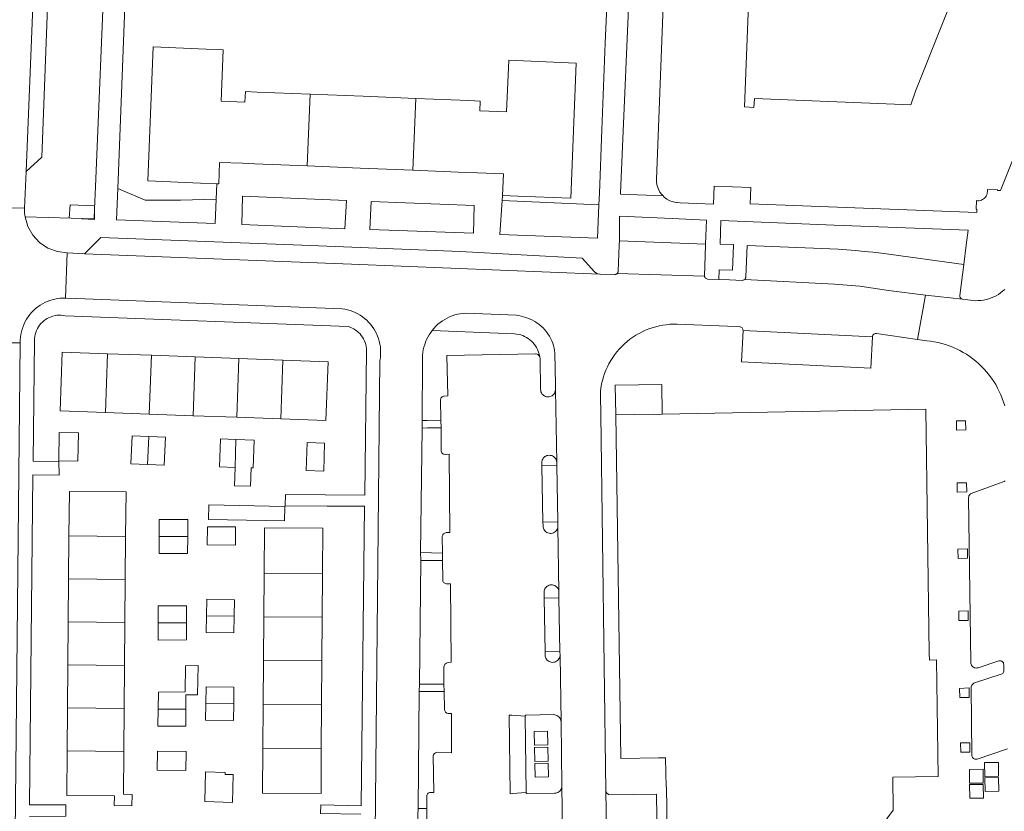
# Model space of a CAD drawing. Header units: metres. Extents: x 89888 to 94270, y 464165 to 468904.
# Tile 225 of 256: x 92244 to 92378, y 466923 to 467031. Entities that reach past the tile are written whole.
import ezdxf

# ---------------------------------------------------------------- set-up
doc = ezdxf.new("R2010")
doc.units = ezdxf.units.M
for name, color, linetype, lineweight in [('B_BEBOUWINGSGRENS_0', 251, 'CONTINUOUS', 13), ('B_TUSSENMUUR_0', 251, 'CONTINUOUS', 13), ('G_GRENS_ALGEMEEN_0', 251, 'CONTINUOUS', 13), ('T_CULTUURGRENS_0', 251, 'CONTINUOUS', 13), ('T_HEK_LIJN_0', 251, 'CONTINUOUS', 13), ('T_MUUR_30CM_LIJN_0', 251, 'CONTINUOUS', 13), ('V_WEGGRENS_0', 251, 'CONTINUOUS', 13)]:
    doc.layers.add(name, color=color, linetype=linetype, lineweight=lineweight)

msp = doc.modelspace()

# ---------------------------------------------------------------- linework, layer by layer
at = {"layer": 'B_BEBOUWINGSGRENS_0'}
for p, q in [((92389.8, 467039.53), (92377.05, 467007.42)), ((92330.52, 467008.04), (92330.43, 467008.49)), ((92261.95, 466985.07), (92256.01, 466985.28)), ((92267.88, 466984.85), (92261.95, 466985.07)), ((92273.82, 466984.64), (92267.88, 466984.85)), ((92279.76, 466984.42), (92273.82, 466984.64)), ((92331.19, 466977.07), (92366.9, 466977.74)), ((92255.72, 466977.31), (92261.66, 466977.09)), ((92261.66, 466977.09), (92267.59, 466976.88)), ((92267.59, 466976.88), (92273.53, 466976.66)), ((92273.53, 466976.66), (92279.47, 466976.45)), ((92249.47, 466974.58), (92249.4, 466970.77)), ((92250.78, 466960.58), (92250.73, 466954.75)), ((92258.41, 466954.68), (92258.46, 466960.51)), ((92277.23, 466955.53), (92277.18, 466949.6)), ((92285.11, 466949.54), (92285.15, 466955.47)), ((92250.73, 466954.75), (92250.68, 466948.91)), ((92258.36, 466948.84), (92258.41, 466954.68)), ((92277.18, 466949.6), (92277.14, 466943.66)), ((92285.07, 466943.61), (92285.11, 466949.54)), ((92250.68, 466948.91), (92250.62, 466943.08)), ((92258.31, 466943.01), (92258.36, 466948.84)), ((92250.62, 466943.08), (92250.57, 466937.24)), ((92258.26, 466937.18), (92258.31, 466943.01)), ((92277.14, 466943.66), (92277.1, 466937.73)), ((92285.02, 466937.68), (92285.07, 466943.61)), ((92277.1, 466937.73), (92277.06, 466931.8)), ((92284.98, 466931.75), (92285.02, 466937.68)), ((92250.57, 466937.24), (92250.52, 466931.41)), ((92258.21, 466931.34), (92258.26, 466937.18))]:
    msp.add_line(p, q, dxfattribs=at)
for points in [[(92330.43, 467008.49), (92330.42, 467008.95), (92331.59, 467039.53)], [(92343.13, 467039.53), (92342.86, 467032.64), (92342.34, 467018.75), (92343.62, 467018.7), (92343.67, 467019.92), (92364.87, 467019.02), (92365.52, 467020.91), (92372.92, 467039.53)], [(92270.82, 467008.34), (92268.61, 467008.43), (92261.45, 467008.73), (92262.19, 467026.89), (92269.36, 467026.6), (92271.69, 467026.5), (92271.41, 467019.52), (92274.63, 467019.39), (92274.69, 467020.85), (92276.3, 467020.78), (92283.47, 467020.49)], [(92297.8, 467019.9), (92304.97, 467019.61), (92306.53, 467019.54), (92306.48, 467018.21), (92310.1, 467018.07), (92310.39, 467025.08), (92312.37, 467025), (92319.54, 467024.7), (92318.79, 467006.37), (92311.62, 467006.66), (92309.53, 467006.75)], [(92283.47, 467020.49), (92290.64, 467020.2), (92297.8, 467019.9)], [(92283.07, 467010.75), (92275.9, 467011.05), (92274.29, 467011.11), (92271.2, 467011.24), (92271.08, 467008.33), (92270.82, 467008.34)], [(92297.4, 467010.16), (92290.24, 467010.46), (92283.07, 467010.75)], [(92309.53, 467006.75), (92309.65, 467009.66), (92306.13, 467009.81), (92304.57, 467009.87), (92297.4, 467010.16)], [(92330.88, 467007.21), (92330.66, 467007.61), (92330.52, 467008.04)], [(92331.29, 467006.69), (92331.13, 467006.86), (92330.88, 467007.21)], [(92377.05, 467007.42), (92376.62, 467007.44), (92376.62, 467007.52), (92375.25, 467007.57), (92375.25, 467007.28), (92375.24, 467007.11), (92375.21, 467006.95), (92375.15, 467006.8), (92375.08, 467006.65), (92374.99, 467006.51), (92374.88, 467006.39), (92374.75, 467006.28), (92374.61, 467006.19), (92374.46, 467006.12), (92374.3, 467006.07), (92374.14, 467006.04), (92373.98, 467006.03), (92373.77, 467006.05), (92373.73, 467004.88), (92373.83, 467004.88), (92373.81, 467004.44), (92343.11, 467005.6), (92343.2, 467007.84), (92338.24, 467008.02), (92338.14, 467005.58), (92333.63, 467005.76)], [(92333.1, 467005.78), (92332.65, 467005.87), (92332.22, 467006.03), (92331.82, 467006.24), (92331.46, 467006.52), (92331.29, 467006.69)], [(92333.63, 467005.76), (92333.21, 467005.78), (92333.1, 467005.78)], [(92256.01, 466985.28), (92249.87, 466985.51), (92249.58, 466977.53), (92255.72, 466977.31)], [(92279.47, 466976.45), (92285.6, 466976.22), (92285.89, 466984.2), (92279.76, 466984.42)], [(92366.9, 466977.74), (92367.38, 466944.69), (92367.4, 466943.74), (92368.34, 466943.76), (92368.59, 466927.93), (92362.43, 466927.83), (92362.49, 466923.38), (92360.3, 466920.42), (92360.35, 466917.34), (92359.82, 466916.64), (92356.87, 466916.59), (92355.73, 466916.57), (92356.89, 466837.77)], [(92249.78, 466864.45), (92272.11, 466864.77), (92272.18, 466860.51), (92332.74, 466861.39), (92331.78, 466926.5), (92331.7, 466926.5), (92331.64, 466930.49), (92330.69, 466930.47), (92325.57, 466930.4), (92324.88, 466977)], [(92324.88, 466977), (92330.04, 466977.08), (92330.8, 466977.06), (92331.19, 466977.07)], [(92249.4, 466970.77), (92252, 466970.72), (92252.08, 466974.53), (92249.47, 466974.58)], [(92261.59, 466974.06), (92259.33, 466974.15), (92259.18, 466970.37), (92261.44, 466970.27)], [(92261.44, 466970.27), (92263.69, 466970.18), (92263.85, 466973.96), (92261.59, 466974.06)], [(92273.41, 466973.65), (92271.33, 466973.72), (92271.2, 466969.93), (92273.28, 466969.86)], [(92273.28, 466969.86), (92273.2, 466967.37), (92275.36, 466967.3), (92275.45, 466969.81), (92275.73, 466969.8), (92275.86, 466973.56), (92273.41, 466973.65)], [(92282.92, 466969.45), (92285.31, 466969.36), (92285.43, 466973.14), (92283.05, 466973.22), (92282.92, 466969.45)], [(92258.46, 466960.51), (92258.51, 466966.55), (92250.83, 466966.61), (92250.78, 466960.58)], [(92280.04, 466964.58), (92269.73, 466964.78), (92269.69, 466962.81), (92280, 466962.61), (92280.04, 466964.58)], [(92266.87, 466960.47), (92266.88, 466962.78), (92263, 466962.8), (92262.99, 466960.49)], [(92269.53, 466961.81), (92269.52, 466959.35), (92273.33, 466959.33), (92273.34, 466961.79), (92269.53, 466961.81)], [(92285.15, 466955.47), (92285.2, 466961.6), (92277.27, 466961.66), (92277.23, 466955.53)], [(92262.99, 466960.49), (92262.98, 466958.19), (92266.85, 466958.17), (92266.87, 466960.47)], [(92266.71, 466948.79), (92266.71, 466951.11), (92262.87, 466951.1), (92262.87, 466948.78)], [(92273.16, 466949.67), (92273.19, 466951.91), (92269.44, 466951.97), (92269.41, 466949.73)], [(92269.41, 466949.73), (92269.38, 466947.49), (92273.12, 466947.43), (92273.16, 466949.67)], [(92262.87, 466948.78), (92262.88, 466946.45), (92266.72, 466946.46), (92266.71, 466948.79)], [(92266.63, 466937.08), (92266.62, 466939), (92268.19, 466939.01), (92268.29, 466942.99), (92266.55, 466942.96), (92266.54, 466939.41), (92262.89, 466939.38), (92262.85, 466937.07)], [(92273.1, 466937.8), (92273.13, 466940.07), (92269.36, 466940.12), (92269.33, 466937.85)], [(92269.33, 466937.85), (92269.3, 466935.58), (92273.07, 466935.53), (92273.1, 466937.8)], [(92262.85, 466937.07), (92262.82, 466934.76), (92266.63, 466934.77), (92266.63, 466937.08)], [(92250.52, 466931.41), (92250.47, 466925.37), (92256.93, 466925.32), (92256.9, 466924.02), (92259.31, 466923.96), (92259.35, 466925.5), (92258.16, 466925.53), (92258.21, 466931.34)], [(92266.61, 466928.75), (92266.66, 466931.32), (92262.79, 466931.39), (92262.74, 466928.82), (92266.61, 466928.75)], [(92277.06, 466931.8), (92277.01, 466925.67), (92284.94, 466925.62), (92284.98, 466931.75)], [(92272.94, 466924.42), (92273.04, 466928.2), (92271.93, 466928.22), (92271.94, 466928.5), (92269.28, 466928.57), (92269.17, 466924.53), (92272.94, 466924.42)]]:
    msp.add_lwpolyline(points, dxfattribs=at)
at = {"layer": 'B_TUSSENMUUR_0'}
for p, q in [((92283.07, 467010.75), (92283.47, 467020.49)), ((92297.8, 467019.9), (92297.4, 467010.16)), ((92255.72, 466977.31), (92256.01, 466985.28)), ((92261.66, 466977.09), (92261.95, 466985.07)), ((92267.59, 466976.88), (92267.88, 466984.85)), ((92273.53, 466976.66), (92273.82, 466984.64)), ((92279.47, 466976.45), (92279.76, 466984.42)), ((92261.59, 466974.06), (92261.44, 466970.27)), ((92273.28, 466969.86), (92273.41, 466973.65)), ((92250.78, 466960.58), (92258.46, 466960.51)), ((92262.99, 466960.49), (92266.87, 466960.47)), ((92277.23, 466955.53), (92285.15, 466955.47)), ((92250.73, 466954.75), (92258.41, 466954.68)), ((92269.41, 466949.73), (92273.16, 466949.67)), ((92277.18, 466949.6), (92285.11, 466949.54)), ((92250.68, 466948.91), (92258.36, 466948.84)), ((92266.71, 466948.79), (92262.87, 466948.78)), ((92250.62, 466943.08), (92258.31, 466943.01)), ((92277.14, 466943.66), (92285.07, 466943.61)), ((92269.33, 466937.85), (92273.1, 466937.8)), ((92277.1, 466937.73), (92285.02, 466937.68)), ((92258.26, 466937.18), (92250.57, 466937.24)), ((92262.85, 466937.07), (92266.63, 466937.08)), ((92250.52, 466931.41), (92258.21, 466931.34)), ((92284.98, 466931.75), (92277.06, 466931.8))]:
    msp.add_line(p, q, dxfattribs=at)
at = {"layer": 'G_GRENS_ALGEMEEN_0'}
for points in [[(92315.64, 466934.08), (92313.84, 466934.03), (92313.89, 466932.17), (92315.69, 466932.22), (92315.64, 466934.08)], [(92315.68, 466931.91), (92313.89, 466931.87), (92313.92, 466929.98), (92315.72, 466930.02), (92315.68, 466931.91)], [(92315.72, 466929.74), (92313.92, 466929.7), (92313.97, 466927.85), (92315.77, 466927.9), (92315.72, 466929.74)]]:
    msp.add_lwpolyline(points, dxfattribs=at)
at = {"layer": 'T_CULTUURGRENS_0'}
msp.add_line((92309.48, 467006.05), (92322.6, 467005.48), dxfattribs=at)
msp.add_lwpolyline([(92257.38, 467007.7), (92261.09, 467006.09), (92265.88, 467006.09), (92270.73, 467006.23)], dxfattribs=at)
at = {"layer": 'T_HEK_LIJN_0'}
msp.add_line((92254.24, 467003.58), (92254.24, 467004.94), dxfattribs=at)
for points in [[(92254.24, 467004.94), (92254.24, 467005.33), (92250.96, 467005.49), (92250.79, 467003.69)], [(92252.52, 467003.59), (92254.24, 467003.47), (92254.24, 467003.58)]]:
    msp.add_lwpolyline(points, dxfattribs=at)
at = {"layer": 'T_MUUR_30CM_LIJN_0'}
for p, q in [((92330.43, 467008.49), (92330.42, 467008.91)), ((92333.63, 467005.76), (92333.1, 467005.78))]:
    msp.add_line(p, q, dxfattribs=at)
msp.add_lwpolyline([(92330.88, 467007.21), (92330.67, 467007.61), (92330.52, 467008.04)], dxfattribs=at)
at = {"layer": 'V_WEGGRENS_0'}
for p, q in [((92246.15, 467039.53), (92244.99, 467010.02)), ((92257.38, 467007.7), (92258.63, 467039.53)), ((92244.73, 467005.03), (92244.99, 467010.02)), ((92270.82, 467008.34), (92270.73, 467006.23)), ((92257.2, 467003.44), (92257.38, 467007.7)), ((92322.67, 467007.08), (92322.6, 467005.48)), ((92331.29, 467006.69), (92325.51, 467006.94)), ((92270.73, 467006.23), (92270.59, 467002.93)), ((92309.16, 467001.46), (92309.48, 467006.05)), ((92309.48, 467006.05), (92309.53, 467006.75)), ((92244.73, 467005.03), (92238.71, 467005.21)), ((92254.24, 467004.94), (92254.18, 467003.58)), ((92254.18, 467003.58), (92244.82, 467003.86)), ((92270.59, 467002.93), (92257.2, 467003.44)), ((92325.38, 467003.93), (92332.54, 467003.61)), ((92325.4, 467000.59), (92325.38, 467003.93)), ((92288.18, 467002.2), (92274.19, 467002.79)), ((92305.61, 467001.65), (92291.57, 467002.14)), ((92337.07, 467000.14), (92325.4, 467000.59)), ((92250.54, 466998.96), (92250.32, 466992.84)), ((92252.88, 466998.85), (92250.54, 466998.96)), ((92252.88, 466998.85), (92289.07, 466997.43)), ((92322.71, 466996.09), (92289.07, 466997.43)), ((92325.07, 466996.15), (92336.9, 466995.81)), ((92340.32, 466995.29), (92338.85, 466995.34)), ((92366.85, 466993.24), (92365.8, 466987.23)), ((92366.85, 466993.24), (92371.87, 466992.7)), ((92359.69, 466987.59), (92342.14, 466988.43)), ((92244.15, 466986.78), (92237.78, 466986.78)), ((92244.15, 466986.78), (92243.13, 466883.39)), ((92292.92, 466984.37), (92291.88, 466881.28)), ((92298.67, 466976.21), (92298.7, 466984.35)), ((92316.72, 466981.11), (92316.71, 466980.35)), ((92316.71, 466980.35), (92316.88, 466970.57)), ((92298.67, 466976.21), (92298.65, 466975.2)), ((92301.21, 466975.24), (92301.2, 466976.27)), ((92323.56, 466926), (92322.85, 466976.99)), ((92298.43, 466958.3), (92298.65, 466975.2)), ((92316.89, 466970.12), (92314.87, 466970.08)), ((92315.02, 466962.45), (92314.87, 466970.08)), ((92316.88, 466970.57), (92316.89, 466970.12)), ((92316.89, 466970.12), (92317.04, 466962.49)), ((92245.44, 466924.11), (92245.9, 466968.84)), ((92290.85, 466964.59), (92290.36, 466923.94)), ((92315.02, 466962.45), (92317.04, 466962.49)), ((92317.04, 466962.49), (92317.04, 466961.84)), ((92317.04, 466961.84), (92317.19, 466952.99)), ((92298.43, 466958.3), (92298.45, 466957.24)), ((92301.42, 466958.23), (92298.43, 466958.3)), ((92301.4, 466957.24), (92301.42, 466958.23)), ((92298.3, 466940.48), (92298.45, 466957.24)), ((92298.45, 466957.24), (92301.4, 466957.24)), ((92317.19, 466952.18), (92315.19, 466952.14)), ((92315.31, 466944.85), (92315.19, 466952.14)), ((92317.19, 466952.99), (92317.19, 466952.18)), ((92317.19, 466952.18), (92317.32, 466944.9)), ((92315.31, 466944.85), (92317.32, 466944.9)), ((92317.32, 466944.9), (92317.33, 466944.34)), ((92317.33, 466944.34), (92317.48, 466935.35)), ((92298.3, 466940.48), (92298.26, 466939.45)), ((92301.59, 466940.46), (92298.3, 466940.48)), ((92301.65, 466939.46), (92301.59, 466940.46)), ((92298.09, 466923.6), (92298.26, 466939.45)), ((92298.26, 466939.45), (92301.65, 466939.46)), ((92312.74, 466925.78), (92312.61, 466936.12)), ((92317.48, 466935.35), (92317.58, 466926.67)), ((92317.58, 466926.67), (92317.71, 466917.7)), ((92250.36, 466924.08), (92245.44, 466924.11)), ((92299.29, 466923.61), (92298.09, 466923.6))]:
    msp.add_line(p, q, dxfattribs=at)
for points in [[(92244.99, 467010.02), (92247.09, 467011.92), (92248.15, 467039.53)], [(92255.67, 467039.53), (92254.39, 467007.91), (92254.24, 467004.94)], [(92323.99, 467039.53), (92323.47, 467027.42), (92323.02, 467015.63), (92322.67, 467007.08)], [(92325.51, 467006.94), (92325.52, 467007.09), (92326.93, 467039.53)], [(92274.19, 467002.79), (92274.29, 467006.67), (92288.38, 467006.08), (92288.18, 467002.2)], [(92291.57, 467002.14), (92291.74, 467005.93), (92305.69, 467005.38), (92305.61, 467001.65)], [(92244.82, 467003.86), (92244.78, 467004.09), (92244.76, 467004.33), (92244.74, 467004.56), (92244.73, 467004.8), (92244.73, 467005.03)], [(92322.6, 467005.48), (92322.41, 467000.95), (92309.16, 467001.46)], [(92244.82, 467003.86), (92245.21, 467002.56), (92245.88, 467001.38), (92246.8, 467000.38), (92247.93, 466999.62), (92249.2, 466999.14), (92250.54, 466998.96)], [(92332.54, 467003.61), (92337.2, 467003.41), (92337.07, 467000.14)], [(92338.85, 466995.34), (92338.88, 466996.68), (92340.69, 466996.63), (92340.84, 467000), (92340.84, 467000.1), (92339.02, 467000.16), (92339.14, 467003.34), (92354.51, 467002.74), (92372.66, 467002.03)], [(92372.66, 467002.03), (92372.4, 467000), (92372.07, 466997.37)], [(92322.71, 466996.09), (92322.32, 466996.17), (92322, 466996.41), (92320.34, 466998.25), (92303.81, 466999.17), (92282.32, 467000), (92255.11, 467001.06), (92254.05, 467000), (92252.88, 466998.85)], [(92325.4, 467000.59), (92325.37, 467000), (92325.22, 466996.48), (92325.21, 466996.41), (92325.19, 466996.34), (92325.16, 466996.27), (92325.12, 466996.21), (92325.07, 466996.15)], [(92337.07, 467000.14), (92337.07, 467000), (92336.9, 466995.81)], [(92372.07, 466997.37), (92360.9, 466998.91), (92359.73, 466999.04), (92358.56, 466999.17), (92357.38, 466999.28), (92356.21, 466999.38), (92355.03, 466999.46), (92342.71, 466999.95), (92342.53, 466995.7), (92342.52, 466995.63), (92342.49, 466995.56), (92342.46, 466995.49), (92342.42, 466995.42), (92342.36, 466995.37)], [(92372.07, 466997.37), (92371.51, 466993.17), (92371.51, 466993.1), (92371.52, 466993.04), (92371.53, 466992.98), (92371.56, 466992.92), (92371.6, 466992.86), (92371.64, 466992.82), (92371.69, 466992.77), (92371.75, 466992.74), (92371.81, 466992.72), (92371.87, 466992.7)], [(92325.07, 466996.15), (92325.02, 466996.1), (92324.96, 466996.07), (92324.89, 466996.04), (92324.82, 466996.02), (92324.75, 466996.01), (92322.78, 466996.08), (92322.71, 466996.09)], [(92336.9, 466995.81), (92336.93, 466995.71), (92336.99, 466995.61), (92337.05, 466995.53), (92337.14, 466995.47), (92337.24, 466995.43), (92337.34, 466995.41), (92338.85, 466995.34)], [(92342.36, 466995.37), (92342.3, 466995.32), (92342.24, 466995.29), (92342.17, 466995.26), (92342.1, 466995.24), (92342.02, 466995.23), (92340.32, 466995.29)], [(92342.36, 466995.37), (92354.53, 466994.73), (92357.99, 466994.45), (92361.84, 466993.88), (92366.85, 466993.24)], [(92371.87, 466992.7), (92372.95, 466992.53), (92373.3, 466992.49), (92373.66, 466992.47), (92374.02, 466992.48), (92374.38, 466992.51), (92374.74, 466992.56), (92375.09, 466992.63), (92375.44, 466992.73), (92375.78, 466992.85), (92376.11, 466992.99), (92376.43, 466993.15), (92376.74, 466993.33), (92377.04, 466993.53), (92377.32, 466993.75), (92377.6, 466993.99)], [(92247.84, 466992.38), (92247.5, 466992.22), (92247.17, 466992.05), (92246.85, 466991.85), (92246.55, 466991.64), (92246.26, 466991.4), (92245.98, 466991.15), (92245.72, 466990.88), (92245.48, 466990.59), (92245.25, 466990.3), (92245.04, 466989.98), (92244.86, 466989.66), (92244.69, 466989.32), (92244.55, 466988.98), (92244.43, 466988.62), (92244.33, 466988.26), (92244.25, 466987.9), (92244.2, 466987.53), (92244.16, 466987.15), (92244.15, 466986.78)], [(92250.32, 466992.84), (92250.29, 466992.84), (92249.93, 466992.84), (92249.57, 466992.82), (92249.22, 466992.77), (92248.87, 466992.7), (92248.52, 466992.61), (92248.18, 466992.51), (92247.84, 466992.38)], [(92287.79, 466991.37), (92251.76, 466992.79), (92250.32, 466992.84)], [(92291.87, 466988.98), (92291.64, 466989.28), (92291.39, 466989.56), (92291.13, 466989.82), (92290.85, 466990.07), (92290.55, 466990.29), (92290.24, 466990.5), (92289.92, 466990.69), (92289.58, 466990.86), (92289.24, 466991.01), (92288.89, 466991.13), (92288.53, 466991.23), (92288.16, 466991.31), (92287.79, 466991.37)], [(92245.92, 466970.72), (92246.09, 466987.09), (92246.1, 466987.36), (92246.13, 466987.64), (92246.19, 466987.91), (92246.27, 466988.18), (92246.37, 466988.44), (92246.49, 466988.69), (92246.64, 466988.93), (92246.8, 466989.16), (92246.97, 466989.38), (92247.17, 466989.58), (92247.38, 466989.76)], [(92247.38, 466989.76), (92247.6, 466989.92), (92247.84, 466990.07), (92248.09, 466990.2), (92248.35, 466990.3), (92248.61, 466990.39), (92248.89, 466990.45), (92249.16, 466990.49), (92249.44, 466990.51), (92249.72, 466990.51), (92250, 466990.48), (92250.27, 466990.43), (92288.64, 466988.97), (92288.9, 466988.88), (92289.15, 466988.77), (92289.39, 466988.65), (92289.62, 466988.5), (92289.84, 466988.34), (92290.04, 466988.16), (92290.23, 466987.96), (92290.4, 466987.75)], [(92300.01, 466988.45), (92300.26, 466988.74), (92300.51, 466989.01), (92300.79, 466989.27), (92301.08, 466989.51), (92301.39, 466989.73), (92301.7, 466989.93), (92302.03, 466990.11), (92302.37, 466990.28), (92302.72, 466990.42), (92303.08, 466990.54), (92303.45, 466990.64), (92303.81, 466990.71), (92304.19, 466990.76), (92304.56, 466990.79), (92311.42, 466990.49), (92311.74, 466990.45), (92312.06, 466990.38), (92312.38, 466990.3), (92312.68, 466990.21), (92312.99, 466990.1), (92313.29, 466989.97), (92313.6, 466989.82), (92313.91, 466989.65), (92314.21, 466989.46), (92314.5, 466989.26), (92314.77, 466989.03), (92315.03, 466988.79), (92315.27, 466988.53), (92315.49, 466988.26), (92315.7, 466987.98), (92315.89, 466987.68), (92316.06, 466987.37), (92316.21, 466987.05), (92316.34, 466986.72), (92316.45, 466986.39), (92316.53, 466986.05), (92316.6, 466985.7), (92316.64, 466985.35), (92316.72, 466981.11)], [(92292.92, 466984.37), (92292.98, 466984.74), (92293.01, 466985.11), (92293.02, 466985.49), (92293.01, 466985.86), (92292.98, 466986.23), (92292.91, 466986.6), (92292.83, 466986.97), (92292.73, 466987.33), (92292.6, 466987.68), (92292.45, 466988.02), (92292.28, 466988.35), (92292.09, 466988.67), (92291.87, 466988.98)], [(92298.7, 466984.35), (92298.69, 466984.72), (92298.71, 466985.08), (92298.75, 466985.45), (92298.8, 466985.81), (92298.88, 466986.17), (92298.99, 466986.52), (92299.11, 466986.86), (92299.25, 466987.2), (92299.41, 466987.53), (92299.6, 466987.85), (92299.8, 466988.15), (92300.01, 466988.45)], [(92300.01, 466988.45), (92311.17, 466987.98), (92311.45, 466987.95), (92311.73, 466987.9), (92312, 466987.83), (92312.27, 466987.74), (92312.53, 466987.63), (92312.78, 466987.5), (92313.02, 466987.35), (92313.24, 466987.18), (92313.46, 466987), (92313.66, 466986.8), (92313.84, 466986.59), (92314.01, 466986.36), (92314.15, 466986.12), (92314.28, 466985.87), (92314.39, 466985.61), (92314.48, 466985.34), (92314.55, 466985.07), (92314.6, 466984.79)], [(92322.97, 466981.19), (92323.08, 466981.66), (92323.21, 466982.13), (92323.37, 466982.6), (92323.55, 466983.05), (92323.75, 466983.5), (92323.97, 466983.93), (92324.21, 466984.36), (92324.47, 466984.77), (92324.75, 466985.17), (92325.05, 466985.55), (92325.37, 466985.92), (92325.71, 466986.28), (92326.06, 466986.62), (92326.43, 466986.94), (92326.81, 466987.24), (92327.21, 466987.53), (92327.62, 466987.79), (92328.04, 466988.04), (92328.47, 466988.26), (92328.92, 466988.47), (92329.37, 466988.65), (92329.83, 466988.81), (92330.3, 466988.95), (92330.77, 466989.06), (92331.26, 466989.15), (92331.74, 466989.22), (92332.23, 466989.27), (92332.71, 466989.29), (92333.2, 466989.29), (92340.02, 466989.02)], [(92340.02, 466989.02), (92341.68, 466988.96), (92341.77, 466988.94), (92341.86, 466988.9), (92341.95, 466988.85), (92342.01, 466988.78), (92342.07, 466988.71), (92342.11, 466988.62), (92342.13, 466988.52), (92342.14, 466988.43)], [(92342.14, 466988.43), (92341.95, 466984.16), (92359.48, 466983.34), (92359.69, 466987.59)], [(92290.4, 466987.75), (92290.56, 466987.53), (92290.7, 466987.29), (92290.82, 466987.05), (92290.91, 466986.79), (92290.99, 466986.53), (92291.05, 466986.27), (92291.09, 466986), (92291.1, 466985.72), (92290.87, 466966.08)], [(92359.69, 466987.59), (92359.7, 466987.69), (92359.74, 466987.78), (92359.8, 466987.87), (92359.87, 466987.94), (92359.95, 466987.99), (92360.04, 466988.03), (92360.14, 466988.04), (92360.24, 466988.04), (92365.8, 466987.23)], [(92365.8, 466987.23), (92367.03, 466987.05), (92367.55, 466986.99), (92368.06, 466986.91), (92368.58, 466986.81), (92369.09, 466986.68), (92369.59, 466986.53), (92370.08, 466986.36), (92370.57, 466986.17), (92370.85, 466986.04)], [(92377.61, 466978.2), (92377.46, 466978.71), (92377.28, 466979.2), (92377.09, 466979.69), (92376.87, 466980.16), (92376.64, 466980.63), (92376.38, 466981.09), (92376.11, 466981.53), (92375.82, 466981.97), (92375.51, 466982.39), (92375.18, 466982.79), (92374.83, 466983.19), (92374.47, 466983.57), (92374.09, 466983.93), (92373.69, 466984.27), (92373.28, 466984.6), (92372.86, 466984.91), (92372.43, 466985.2), (92371.98, 466985.47), (92371.52, 466985.72), (92371.05, 466985.96), (92370.85, 466986.04)], [(92314.6, 466984.79), (92314.57, 466984.9), (92314.51, 466985), (92314.43, 466985.09), (92314.34, 466985.17), (92314.24, 466985.22), (92314.12, 466985.25), (92314.01, 466985.26), (92301.98, 466985.06), (92302.13, 466979.57), (92301.63, 466979.54), (92301.53, 466979.53), (92301.43, 466979.49), (92301.34, 466979.43), (92301.26, 466979.36), (92301.2, 466979.28), (92301.16, 466979.18), (92301.14, 466979.08), (92301.2, 466976.27)], [(92316.71, 466980.35), (92316.68, 466980.2), (92316.64, 466980.05), (92316.57, 466979.91), (92316.48, 466979.79), (92316.37, 466979.68), (92316.25, 466979.59), (92316.11, 466979.51), (92315.97, 466979.46), (92315.82, 466979.43), (92315.66, 466979.43), (92315.51, 466979.45), (92315.36, 466979.49), (92315.22, 466979.55), (92315.1, 466979.63), (92314.98, 466979.73), (92314.88, 466979.85), (92314.8, 466979.99), (92314.75, 466980.13), (92314.71, 466980.28), (92314.7, 466980.43), (92314.62, 466984.67), (92314.6, 466984.79)], [(92322.85, 466976.99), (92322.81, 466979.66), (92322.81, 466979.97), (92322.83, 466980.27), (92322.86, 466980.58), (92322.9, 466980.89), (92322.97, 466981.19)], [(92324.88, 466977), (92324.79, 466981.01), (92331.13, 466981.12), (92331.19, 466977.07)], [(92301.2, 466976.27), (92299.33, 466976.23), (92298.67, 466976.21)], [(92371.06, 466976.17), (92371.08, 466974.92), (92372.34, 466974.98), (92372.31, 466976.2), (92371.06, 466976.17)], [(92298.65, 466975.2), (92299.36, 466975.21), (92301.21, 466975.24)], [(92301.21, 466975.24), (92301.23, 466972.25), (92301.22, 466972.15), (92301.23, 466972.05), (92301.26, 466971.95), (92301.31, 466971.86), (92301.38, 466971.78), (92301.46, 466971.72), (92301.55, 466971.67), (92301.65, 466971.64), (92301.75, 466971.63), (92302.31, 466971.64), (92302.39, 466961.03), (92301.89, 466961.02), (92301.79, 466961), (92301.7, 466960.96), (92301.61, 466960.91), (92301.53, 466960.85), (92301.47, 466960.77), (92301.43, 466960.68), (92301.4, 466960.58), (92301.38, 466960.48), (92301.42, 466958.23)], [(92314.87, 466970.08), (92314.86, 466970.53), (92314.88, 466970.68), (92314.92, 466970.83), (92314.98, 466970.97), (92315.06, 466971.1), (92315.16, 466971.22), (92315.28, 466971.32), (92315.41, 466971.4), (92315.55, 466971.46), (92315.7, 466971.5), (92315.85, 466971.51), (92316.01, 466971.5), (92316.16, 466971.47), (92316.3, 466971.42), (92316.44, 466971.34), (92316.56, 466971.25), (92316.66, 466971.13), (92316.75, 466971.01), (92316.82, 466970.87), (92316.86, 466970.72), (92316.88, 466970.57)], [(92245.9, 466968.84), (92249.44, 466968.81), (92249.39, 466970.66), (92245.92, 466970.72)], [(92371.15, 466967.76), (92371.18, 466966.5), (92372.45, 466966.53), (92372.41, 466967.78), (92371.15, 466967.76)], [(92377.99, 466931.7), (92373.89, 466930.3), (92373.78, 466930.28), (92373.68, 466930.27), (92373.57, 466930.29), (92373.47, 466930.32), (92373.38, 466930.38), (92373.29, 466930.45), (92373.23, 466930.53), (92373.18, 466930.63), (92373.15, 466930.73), (92373.14, 466930.84), (92373.06, 466939.99), (92373.07, 466940.11), (92373.1, 466940.23), (92373.15, 466940.34), (92373.23, 466940.44), (92373.31, 466940.53), (92373.42, 466940.59), (92373.53, 466940.64), (92377.14, 466941.82), (92377.24, 466941.87), (92377.33, 466941.93), (92377.4, 466942.02), (92377.45, 466942.11), (92377.49, 466942.22), (92377.49, 466942.33), (92377.47, 466943.14), (92377.46, 466943.24), (92377.42, 466943.34), (92377.37, 466943.43), (92377.29, 466943.51), (92377.21, 466943.57), (92377.11, 466943.61), (92377.01, 466943.63), (92376.9, 466943.63), (92376.8, 466943.61), (92374, 466942.69), (92373.88, 466942.66), (92373.75, 466942.65), (92373.62, 466942.66), (92373.49, 466942.7), (92373.38, 466942.76), (92373.27, 466942.83), (92373.18, 466942.92), (92373.1, 466943.03), (92373.05, 466943.15), (92373.02, 466943.27), (92373, 466943.4), (92372.71, 466965.8), (92372.72, 466965.91), (92372.75, 466966.02), (92372.81, 466966.12), (92372.88, 466966.21), (92372.97, 466966.28), (92373.07, 466966.33), (92377.4, 466967.91), (92377.54, 466967.97), (92377.68, 466968.05)], [(92290.87, 466966.08), (92280.11, 466966.18), (92280.1, 466964.66), (92285.76, 466964.62), (92290.85, 466964.59)], [(92317.04, 466961.84), (92317.02, 466961.68), (92316.97, 466961.54), (92316.9, 466961.4), (92316.81, 466961.28), (92316.71, 466961.16), (92316.58, 466961.07), (92316.45, 466961), (92316.3, 466960.95), (92316.15, 466960.92), (92316, 466960.91), (92315.85, 466960.93), (92315.7, 466960.97), (92315.56, 466961.04), (92315.43, 466961.12), (92315.32, 466961.22), (92315.22, 466961.34), (92315.14, 466961.47), (92315.08, 466961.61), (92315.05, 466961.77), (92315.03, 466961.92), (92315.02, 466962.45)], [(92372.54, 466958.81), (92371.27, 466958.78), (92371.28, 466957.51), (92372.56, 466957.54), (92372.54, 466958.81)], [(92301.4, 466957.24), (92301.45, 466954.64), (92301.45, 466954.54), (92301.47, 466954.44), (92301.51, 466954.35), (92301.56, 466954.27), (92301.63, 466954.2), (92301.72, 466954.14), (92301.81, 466954.1), (92301.91, 466954.08), (92302.49, 466954.06), (92302.57, 466943.44), (92302.16, 466943.39), (92302.04, 466943.36), (92301.93, 466943.31), (92301.83, 466943.24), (92301.74, 466943.16), (92301.68, 466943.06), (92301.62, 466942.95), (92301.59, 466942.83), (92301.59, 466940.46)], [(92315.19, 466952.14), (92315.18, 466952.95), (92315.19, 466953.1), (92315.23, 466953.25), (92315.29, 466953.39), (92315.37, 466953.52), (92315.47, 466953.64), (92315.59, 466953.74), (92315.72, 466953.82), (92315.86, 466953.88), (92316.01, 466953.92), (92316.16, 466953.93), (92316.32, 466953.92), (92316.47, 466953.89), (92316.61, 466953.84), (92316.74, 466953.76), (92316.87, 466953.67), (92316.97, 466953.55), (92317.06, 466953.43), (92317.12, 466953.29), (92317.17, 466953.14), (92317.19, 466952.99)], [(92371.37, 466950.35), (92371.38, 466949.08), (92372.66, 466949.09), (92372.64, 466950.4), (92371.37, 466950.35)], [(92317.33, 466944.34), (92317.3, 466944.19), (92317.26, 466944.04), (92317.19, 466943.91), (92317.1, 466943.78), (92316.99, 466943.67), (92316.87, 466943.58), (92316.73, 466943.51), (92316.59, 466943.46), (92316.44, 466943.43), (92316.28, 466943.42), (92316.13, 466943.44), (92315.98, 466943.48), (92315.84, 466943.54), (92315.71, 466943.63), (92315.6, 466943.73), (92315.5, 466943.85), (92315.42, 466943.98), (92315.37, 466944.12), (92315.33, 466944.27), (92315.32, 466944.42), (92315.31, 466944.85)], [(92301.65, 466939.46), (92301.67, 466937.03), (92301.71, 466936.83), (92301.83, 466936.66), (92301.99, 466936.54), (92302.19, 466936.5), (92302.64, 466936.47), (92302.64, 466931.16), (92300.66, 466931.23), (92300.55, 466931.2), (92300.44, 466931.15), (92300.34, 466931.08), (92300.26, 466931), (92300.2, 466930.9), (92300.15, 466930.79), (92300.23, 466925.78), (92299.73, 466925.77), (92299.64, 466925.77), (92299.55, 466925.74), (92299.47, 466925.7), (92299.4, 466925.64), (92299.35, 466925.57), (92299.31, 466925.49), (92299.28, 466925.4), (92299.28, 466925.31), (92299.29, 466923.61)], [(92371.49, 466939.88), (92371.54, 466938.65), (92372.8, 466938.67), (92372.77, 466939.95), (92371.49, 466939.88)], [(92312.74, 466925.78), (92310.91, 466925.62), (92310.57, 466925.61), (92310.44, 466936.24), (92310.79, 466936.25), (92312.61, 466936.12)], [(92312.61, 466936.12), (92312.62, 466936.17), (92312.64, 466936.21), (92312.67, 466936.24), (92312.71, 466936.27), (92312.76, 466936.28), (92316.47, 466936.33), (92316.63, 466936.31), (92316.78, 466936.28), (92316.92, 466936.22), (92317.05, 466936.14), (92317.17, 466936.04), (92317.27, 466935.92), (92317.35, 466935.79), (92317.42, 466935.65), (92317.46, 466935.5), (92317.48, 466935.35)], [(92371.64, 466931.25), (92372.89, 466931.25), (92372.89, 466932.5), (92371.63, 466932.49), (92371.64, 466931.25)], [(92374.86, 466929.82), (92374.89, 466927.91), (92376.77, 466927.98), (92376.76, 466929.86), (92374.86, 466929.82)], [(92374.7, 466927.05), (92374.67, 466928.95), (92372.81, 466928.9), (92372.83, 466927.05), (92374.7, 466927.05)], [(92374.71, 466924.99), (92374.69, 466926.86), (92372.83, 466926.84), (92372.87, 466924.99), (92374.71, 466924.99)], [(92374.91, 466927.78), (92374.95, 466925.9), (92376.8, 466925.94), (92376.77, 466927.82), (92374.91, 466927.78)], [(92273.35, 466868.7), (92324.48, 466869.13), (92323.56, 466926)], [(92317.58, 466926.67), (92317.57, 466926.52), (92317.53, 466926.37), (92317.47, 466926.22), (92317.39, 466926.09), (92317.29, 466925.97), (92317.18, 466925.87), (92317.05, 466925.78), (92316.91, 466925.72), (92316.76, 466925.68), (92316.6, 466925.66), (92312.89, 466925.63), (92312.84, 466925.64), (92312.8, 466925.66), (92312.77, 466925.69), (92312.74, 466925.73), (92312.74, 466925.78)], [(92323.56, 466926), (92323.57, 466925.9), (92323.6, 466925.81), (92323.65, 466925.72), (92323.71, 466925.64), (92323.79, 466925.57), (92323.88, 466925.52), (92323.97, 466925.49), (92324.07, 466925.47), (92330.42, 466925.56), (92331.31, 466862.61)], [(92245.43, 466922.5), (92250.35, 466922.54), (92250.36, 466924.08)], [(92290.36, 466923.94), (92284.9, 466924.09), (92284.87, 466922.9), (92290.35, 466922.83)], [(92298.09, 466923.6), (92298.08, 466922.72), (92298.1, 466921.64), (92298.1, 466920.83)], [(92299.3, 466920.84), (92299.28, 466921.68), (92299.3, 466922.66), (92299.29, 466923.61)]]:
    msp.add_lwpolyline(points, dxfattribs=at)

doc.saveas('drawing.dxf')
